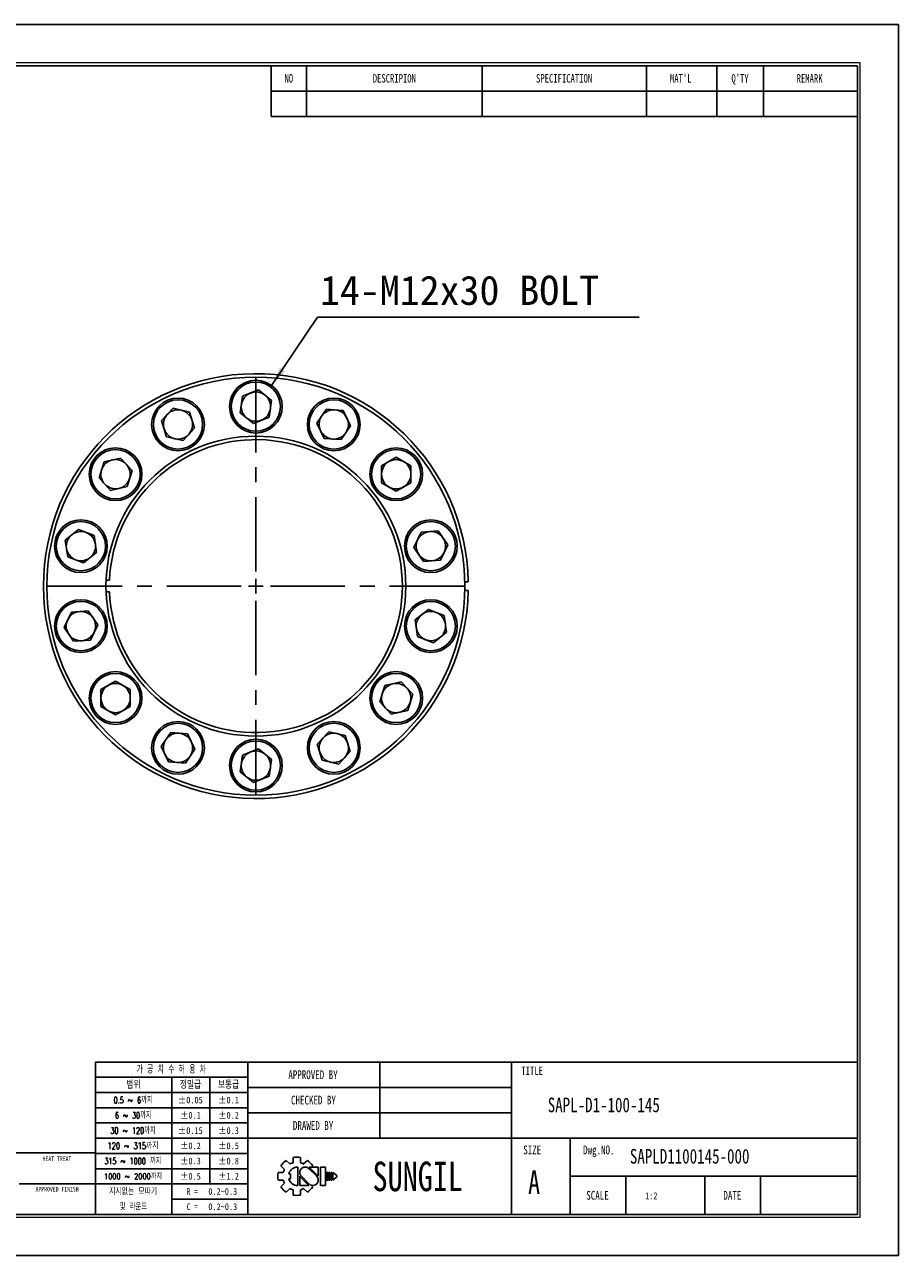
# Model space of a CAD drawing. Header units: millimetres. Extents: x 0 to 297, y 0 to 210.
# Tile 2 of 2: x 148 to 297, y 0 to 210. Entities that reach past the tile are written whole.
import ezdxf
from ezdxf.enums import TextEntityAlignment as Align

# ---------------------------------------------------------------- set-up
doc = ezdxf.new("R2010")
doc.units = ezdxf.units.MM
doc.header["$PDSIZE"] = -1
doc.linetypes.add('CENTERX2', pattern=[20.32, 12.7, -2.54, 2.54, -2.54])
doc.layers.add('문자', color=7, linetype='Continuous')
doc.layers.add('중심선', color=1, linetype='CENTERX2')
doc.layers.add('치수선', color=5, linetype='Continuous', lineweight=15)
doc.styles.add('SLDTEXTSTYLE0', font='TXT', dxfattribs={"width": 0.75})
doc.styles.add('SLDTEXTSTYLE1', font='TXT', dxfattribs={"width": 0.634615, "bigfont": 'bigfont'})
doc.styles.add('SLDTEXTSTYLE2', font='TXT', dxfattribs={"width": 0.75, "bigfont": 'bigfont'})
doc.styles.add('SLDTEXTSTYLE3', font='TXT', dxfattribs={"width": 0.694444, "bigfont": 'bigfont'})
doc.styles.add('SLDTEXTSTYLE4', font='TXT', dxfattribs={"width": 0.6875, "bigfont": 'bigfont'})
doc.styles.add('SLDTEXTSTYLE5', font='TXT', dxfattribs={"width": 0.7, "bigfont": 'bigfont'})
doc.styles.add('SLDTEXTSTYLE6', font='TXT', dxfattribs={"width": 0.692308, "bigfont": 'bigfont'})
doc.styles.add('SLDTEXTSTYLE7', font='TXT', dxfattribs={"width": 0.666667})
doc.dimstyles.new('SLDDIMSTYLE3', dxfattribs={"dimtxt": 0.18, "dimasz": 3.302, "dimexe": 0, "dimexo": 0.0625, "dimgap": 0, "dimtad": 0, "dimtih": 1, "dimtoh": 1, "dimdec": 0, "dimrnd": 1e-09, "dimzin": 0, "dimdsep": 46, "dimtxsty": 'Standard', "dimsah": 1, "dimcen": 0.09, "dimadec": 0, "dimazin": 0, "dimtfac": 3.302, "dimtdec": 0, "dimtofl": 0, "dimtmove": 0, "dimatfit": 3, "dimfxl": 1, "dimfrac": 2, "dimtolj": 1, "dimtzin": 0, "dimarcsym": 0})

# ---------------------------------------------------------------- blocks, each defined once
blk = doc.blocks.new('AAAA')
at = {"color": 250, "true_color": 0x191924}
for p, q in [((-298.87, 124.28), (-595.87, 124.28)), ((-298.87, -85.72), (-298.87, 124.28)), ((-595.87, -85.72), (-298.87, -85.72))]:
    blk.add_line(p, q, dxfattribs=at)
at = {"lineweight": 0}
for p, q in [((-305.37, 117.78), (-585.87, 117.78)), ((-305.37, -79.22), (-305.37, 117.78)), ((-585.87, -79.22), (-305.37, -79.22))]:
    blk.add_line(p, q, dxfattribs=at)
for p, q in [((-305.87, 117.28), (-585.37, 117.28)), ((-405.87, 117.28), (-405.87, 108.62)), ((-399.87, 117.28), (-399.87, 108.62)), ((-369.87, 117.28), (-369.87, 108.62)), ((-341.87, 117.28), (-341.87, 108.62)), ((-329.87, 117.28), (-329.87, 108.62)), ((-321.87, 117.28), (-321.87, 108.62)), ((-305.87, -78.72), (-305.87, 117.28)), ((-405.87, 112.95), (-305.87, 112.95)), ((-405.87, 108.62), (-305.87, 108.62)), ((-305.87, -52.72), (-435.87, -52.72)), ((-435.87, -52.72), (-435.87, -78.72)), ((-409.87, -52.72), (-409.87, -78.72)), ((-387.37, -52.72), (-387.37, -65.72)), ((-364.87, -52.72), (-364.87, -78.72)), ((-409.87, -55.32), (-435.87, -55.32)), ((-422.87, -55.32), (-422.87, -78.72)), ((-416.37, -55.32), (-416.37, -73.52)), ((-409.87, -57.92), (-435.87, -57.92)), ((-364.87, -57.05), (-409.87, -57.05)), ((-409.87, -60.52), (-435.87, -60.52)), ((-364.87, -61.38), (-409.87, -61.38)), ((-409.87, -63.12), (-435.87, -63.12)), ((-409.87, -65.72), (-435.87, -65.72)), ((-305.87, -65.72), (-409.87, -65.72)), ((-354.87, -65.72), (-354.87, -78.72)), ((-435.87, -68.22), (-533.87, -68.22)), ((-409.87, -68.32), (-435.87, -68.32)), ((-402.17, -69.02), (-402.17, -69.9)), ((-400.87, -69.02), (-400.87, -69.9)), ((-409.87, -70.92), (-435.87, -70.92)), ((-404.24, -70.42), (-403.62, -71.04)), ((-403.32, -69.5), (-402.7, -70.12)), ((-401.37, -70.64), (-401.37, -73.79)), ((-400.35, -70.12), (-399.72, -69.5)), ((-398.13, -72.22), (-399.46, -70.88)), ((-397.85, -72.19), (-399.4, -70.64)), ((-399.4, -70.64), (-397.85, -70.64)), ((-399.03, -70.64), (-398.81, -70.42)), ((-397.85, -70.64), (-397.85, -72.22)), ((-397.48, -70.64), (-397.48, -73.79)), ((-397.48, -70.64), (-396.61, -70.64)), ((-396.61, -70.64), (-396.61, -73.79)), ((-404.71, -71.57), (-403.84, -71.57)), ((-404.71, -71.57), (-403.84, -71.57)), ((-404.71, -72.86), (-403.84, -72.86)), ((-404.24, -74.01), (-403.62, -73.39)), ((-402.89, -71.78), (-402.59, -71.78)), ((-402.89, -72.65), (-402.59, -72.65)), ((-402.59, -71.78), (-402.59, -72.65)), ((-401.01, -72.22), (-401.01, -73.79)), ((-401.01, -72.24), (-399.45, -73.79)), ((-400.73, -72.22), (-399.39, -73.55)), ((-396.46, -71.57), (-396.46, -72.86)), ((-396.46, -71.57), (-396.24, -71.57)), ((-396.46, -72.86), (-396.24, -72.86)), ((-396.24, -71.57), (-396.24, -72.86)), ((-396.09, -71.57), (-396.09, -72.86)), ((-396.09, -71.57), (-395.88, -71.57)), ((-396.09, -72.86), (-395.88, -72.86)), ((-395.88, -71.57), (-395.88, -72.86)), ((-395.72, -71.57), (-395.72, -72.86)), ((-395.72, -71.57), (-395.51, -71.57)), ((-395.72, -72.86), (-395.51, -72.86)), ((-395.51, -71.57), (-395.51, -72.86)), ((-395.36, -71.57), (-395.36, -72.86)), ((-395.36, -71.57), (-394.71, -72.11)), ((-394.71, -72.32), (-395.36, -72.86)), ((-394.71, -72.11), (-394.71, -72.22)), ((-394.71, -72.11), (-394.71, -72.32)), ((-394.71, -72.22), (-394.71, -72.32)), ((-305.87, -72.22), (-354.87, -72.22)), ((-345.37, -72.22), (-345.37, -78.72)), ((-331.87, -72.22), (-331.87, -78.72)), ((-322.37, -72.22), (-322.37, -78.72)), ((-448.87, -73.52), (-435.87, -73.52)), ((-409.87, -73.52), (-435.87, -73.52)), ((-403.32, -74.93), (-402.7, -74.31)), ((-402.17, -74.53), (-402.17, -75.41)), ((-401.01, -73.79), (-399.45, -73.79)), ((-400.87, -74.53), (-400.87, -75.41)), ((-400.35, -74.31), (-399.72, -74.93)), ((-399.08, -73.74), (-398.81, -74.01)), ((-397.48, -73.79), (-396.61, -73.79)), ((-409.87, -76.12), (-422.87, -76.12)), ((-585.37, -78.72), (-305.87, -78.72))]:
    blk.add_line(p, q)
for centre, radius, start, end in [((-401.52, -72.22), 3.26, 78.4943, 101.5057), ((-401.52, -72.22), 3.26, 123.4943, 146.5057), ((-401.52, -72.22), 2.4, 150.6872, 164.3128), ((-401.37, -72.22), 1.58, 90, 164.0671), ((-401.52, -72.22), 2.4, 105.6872, 119.3128), ((-400.09, -71.56), 0.919, 43.2202, 225.8282), ((-401.52, -72.22), 2.4, 60.6872, 74.3128), ((-401.52, -72.22), 3.26, 33.4943, 56.5057), ((-401.52, -72.22), 3.26, 168.4943, 191.5057), ((-401.52, -72.22), 2.4, 195.6872, 209.3128), ((-401.37, -72.22), 1.58, 195.9329, 270), ((-398.77, -72.87), 0.919, 223.2202, 45.8282), ((-401.52, -72.22), 3.26, 213.4943, 236.5057), ((-401.52, -72.22), 2.4, 240.6872, 254.3128), ((-401.52, -72.22), 3.26, 258.4943, 281.5057), ((-401.52, -72.22), 2.4, 285.6872, 299.3128), ((-401.52, -72.22), 3.26, 303.4943, 326.5057)]:
    blk.add_arc(centre, radius, start, end)
for p in [(-387.37, -57.05), (-387.37, -61.38)]:
    blk.add_point(p)
at = {"color": 250, "true_color": 0x191924, "width": 0.75}
for tag, height, style, p in [('TITLE', 2.5, 'SLDTEXTSTYLE2', (-358.7, -62.04)), ('도번', 2.5, 'SLDTEXTSTYLE2', (-344.69, -70.81)), ('필렛', 1.15, 'SLDTEXTSTYLE0', (-416.62, -75.73)), ('SCALE', 1.2, 'SLDTEXTSTYLE0', (-342.09, -76.51)), ('DATE', 1.2, 'SLDTEXTSTYLE0', (-318.85, -76.56)), ('모따기', 1.15, 'SLDTEXTSTYLE0', (-416.62, -78.33))]:
    blk.add_attdef(tag, text='', height=height, dxfattribs=dict(at, style=style)).set_placement(p, align=Align.BOTTOM_LEFT)
at = {"layer": '문자', "attachment_point": 2}
for s, insert, char_height, style in [('NO', (-402.88, 115.84), 1.444, 'SLDTEXTSTYLE0'), ('DESCRIPION', (-384.88, 115.84), 1.444, 'SLDTEXTSTYLE0'), ('SPECIFICATION', (-355.91, 115.84), 1.444, 'SLDTEXTSTYLE0'), ("MAT'L", (-336.01, 115.84), 1.444, 'SLDTEXTSTYLE0'), ("Q'TY", (-325.89, 115.84), 1.444, 'SLDTEXTSTYLE0'), ('REMARK', (-314.02, 115.84), 1.444, 'SLDTEXTSTYLE0'), ('가 공 치 수 허 용 차', (-422.94, -53.37), 1.3, 'SLDTEXTSTYLE1'), ('APPROVED BY', (-398.76, -54.14), 1.5, 'SLDTEXTSTYLE0'), ('TITLE', (-361.36, -53.5), 1.444, 'SLDTEXTSTYLE0'), ('범위', (-429.4, -56), 1.25, 'SLDTEXTSTYLE2'), ('정밀급', (-419.66, -56), 1.25, 'SLDTEXTSTYLE2'), ('보통급', (-413.16, -56), 1.25, 'SLDTEXTSTYLE2'), ('0.5 ~ 6까지', (-429.45, -58.67), 1.1, 'SLDTEXTSTYLE3'), ('±0.05', (-419.68, -58.64), 1.15, 'SLDTEXTSTYLE0'), ('±0.1', (-413.16, -58.64), 1.15, 'SLDTEXTSTYLE0'), ('CHECKED BY', (-398.68, -58.47), 1.5, 'SLDTEXTSTYLE0'), ('6 ~ 30까지', (-429.43, -61.27), 1.1, 'SLDTEXTSTYLE4'), ('±0.1', (-419.66, -61.24), 1.15, 'SLDTEXTSTYLE0'), ('±0.2', (-413.16, -61.24), 1.15, 'SLDTEXTSTYLE0'), ('DRAWED BY', (-398.74, -62.8), 1.5, 'SLDTEXTSTYLE0'), ('30 ~ 120까지', (-429.46, -63.87), 1.1, 'SLDTEXTSTYLE5'), ('±0.15', (-419.68, -63.84), 1.15, 'SLDTEXTSTYLE0'), ('±0.3', (-413.16, -63.84), 1.15, 'SLDTEXTSTYLE0'), ('120 ~ 315까지', (-429.47, -66.47), 1.1, 'SLDTEXTSTYLE2'), ('±0.2', (-419.66, -66.44), 1.15, 'SLDTEXTSTYLE0'), ('±0.5', (-413.16, -66.44), 1.15, 'SLDTEXTSTYLE0'), ('SIZE', (-361.35, -66.97), 1.5, 'SLDTEXTSTYLE0'), ('Dwg.NO.', (-349.99, -66.97), 1.5, 'SLDTEXTSTYLE0'), ('HEAT TREAT', (-442.45, -68.82), 0.8, 'SLDTEXTSTYLE0'), ('315 ~ 1000 까지', (-429.48, -69.07), 1.1, 'SLDTEXTSTYLE6'), ('±0.3', (-419.66, -69.04), 1.15, 'SLDTEXTSTYLE0'), ('±0.8', (-413.16, -69.04), 1.15, 'SLDTEXTSTYLE0'), ('SUNGIL', (-380.89, -69.72), 5.032, 'SLDTEXTSTYLE0'), ('A', (-361.03, -71.23), 4, 'SLDTEXTSTYLE0'), ('1000 ~ 2000까지', (-429.47, -71.73), 0.99, 'SLDTEXTSTYLE2'), ('±0.5', (-419.66, -71.64), 1.15, 'SLDTEXTSTYLE0'), ('±1.2', (-413.16, -71.64), 1.15, 'SLDTEXTSTYLE0'), ('APPROVED FINISH', (-442.42, -74.02), 0.8, 'SLDTEXTSTYLE0'), ('지시없는 모따기', (-429.45, -74.27), 1.1, 'SLDTEXTSTYLE2'), ('R =', (-419.36, -74.24), 1.15, 'SLDTEXTSTYLE7'), ('SCALE', (-350.21, -74.72), 1.5, 'SLDTEXTSTYLE0'), ('DATE', (-327.2, -74.72), 1.5, 'SLDTEXTSTYLE0'), ('및 라운드', (-429.41, -76.87), 1.1, 'SLDTEXTSTYLE5'), ('C =', (-419.36, -76.84), 1.15, 'SLDTEXTSTYLE7')]:
    blk.add_mtext(s, dxfattribs=dict(at, insert=insert, char_height=char_height, style=style))
blk = doc.blocks.new('SW_NOTE_0')
at = {"layer": '문자', "color": 0}
blk.add_line((54.89, 0), (0, 0), dxfattribs=at)
at = {"layer": '문자', "color": 0, "insert": (0.41, 7.08), "char_height": 5, "attachment_point": 1}
blk.add_mtext('{\\C3;14-M12x30 BOLT}', dxfattribs=at)
blk = doc.blocks.new('SW_CENTERMARKSYMBOL_0')
at = {"layer": '중심선', "color": 0}
for p, q in [((0, 2.5), (0, 37.5)), ((-2.5, 0), (-37.5, 0)), ((0, 0), (-1.25, 0)), ((0, 0), (0, 1.25)), ((0, 0), (0, -1.25)), ((0, 0), (1.25, 0)), ((2.5, 0), (37.5, 0)), ((0, -2.5), (0, -37.5))]:
    blk.add_line(p, q, dxfattribs=at)

msp = doc.modelspace()

# ---------------------------------------------------------------- linework, layer by layer
for p, q in [((184.7962, 146.6771), (187.4834, 147.7317)), ((187.4834, 147.7317), (189.7404, 145.9319)), ((184.366, 143.8226), (184.7962, 146.6771)), ((189.7404, 145.9319), (189.3101, 143.0774)), ((170.9511, 142.4867), (172.9146, 144.6029)), ((172.9146, 144.6029), (175.729, 143.9605)), ((175.729, 143.9605), (176.5799, 141.202)), ((186.6229, 142.0227), (184.366, 143.8226)), ((189.3101, 143.0774), (186.6229, 142.0227)), ((197.4622, 142.0601), (199.0884, 144.4453)), ((199.0884, 144.4453), (201.967, 144.2295)), ((201.967, 144.2295), (203.2195, 141.6287)), ((171.802, 139.7282), (170.9511, 142.4867)), ((176.5799, 141.202), (174.6164, 139.0859)), ((198.7147, 139.4592), (197.4622, 142.0601)), ((203.2195, 141.6287), (201.5934, 139.2435)), ((174.6164, 139.0859), (171.802, 139.7282)), ((201.5934, 139.2435), (198.7147, 139.4592)), ((160.2952, 132.7042), (161.1461, 135.4627)), ((161.1461, 135.4627), (163.9605, 136.1051)), ((163.9605, 136.1051), (165.924, 133.9889)), ((208.4968, 134.79), (210.9968, 136.2333)), ((208.4968, 131.9032), (208.4968, 134.79)), ((210.9968, 136.2333), (213.4968, 134.79)), ((213.4968, 134.79), (213.4968, 131.9032)), ((162.2587, 130.5881), (160.2952, 132.7042)), ((165.924, 133.9889), (165.0731, 131.2304)), ((165.0731, 131.2304), (162.2587, 130.5881)), ((210.9968, 130.4598), (208.4968, 131.9032)), ((213.4968, 131.9032), (210.9968, 130.4598)), ((154.5088, 122.1216), (156.7658, 123.9214)), ((156.7658, 123.9214), (159.453, 122.8668)), ((154.9391, 119.2671), (154.5088, 122.1216)), ((159.453, 122.8668), (159.8832, 120.0123)), ((214.0317, 120.8512), (215.2842, 123.4521)), ((215.2842, 123.4521), (218.1629, 123.6678)), ((218.1629, 123.6678), (219.789, 121.2826)), ((159.8832, 120.0123), (157.6263, 118.2124)), ((215.6578, 118.466), (214.0317, 120.8512)), ((219.789, 121.2826), (218.5365, 118.6818)), ((157.6263, 118.2124), (154.9391, 119.2671)), ((218.5365, 118.6818), (215.6578, 118.466)), ((161.4877, 115.2522), (162.0732, 115.2522)), ((223.2954, 115.0022), (222.7078, 115.0022)), ((222.7078, 113.5022), (223.2954, 113.5022)), ((162.0732, 113.2522), (161.4877, 113.2522)), ((154.3173, 107.2218), (155.5698, 109.8227)), ((155.5698, 109.8227), (158.4485, 110.0384)), ((158.4485, 110.0384), (160.0747, 107.6532)), ((214.2231, 108.4922), (216.4801, 110.292)), ((216.4801, 110.292), (219.1673, 109.2374)), ((219.1673, 109.2374), (219.5975, 106.3829)), ((155.9435, 104.8366), (154.3173, 107.2218)), ((160.0747, 107.6532), (158.8222, 105.0524)), ((214.6534, 105.6376), (214.2231, 108.4922)), ((158.8222, 105.0524), (155.9435, 104.8366)), ((217.3406, 104.583), (214.6534, 105.6376)), ((219.5975, 106.3829), (217.3406, 104.583)), ((160.6096, 96.6012), (163.1096, 98.0446)), ((160.6096, 93.7145), (160.6096, 96.6012)), ((163.1096, 98.0446), (165.6096, 96.6012)), ((165.6096, 96.6012), (165.6096, 93.7145)), ((208.1824, 94.5155), (209.0333, 97.274)), ((209.0333, 97.274), (211.8477, 97.9163)), ((211.8477, 97.9163), (213.8111, 95.8002)), ((210.1459, 92.3993), (208.1824, 94.5155)), ((213.8111, 95.8002), (212.9603, 93.0417)), ((163.1096, 92.2711), (160.6096, 93.7145)), ((165.6096, 93.7145), (163.1096, 92.2711)), ((212.9603, 93.0417), (210.1459, 92.3993)), ((170.8868, 86.8758), (172.513, 89.2609)), ((172.513, 89.2609), (175.3917, 89.0452)), ((175.3917, 89.0452), (176.6442, 86.4443)), ((197.5265, 87.3024), (199.49, 89.4185)), ((199.49, 89.4185), (202.3044, 88.7762)), ((202.3044, 88.7762), (203.1552, 86.0177)), ((172.1393, 84.2749), (170.8868, 86.8758)), ((176.6442, 86.4443), (175.018, 84.0592)), ((184.7962, 85.4271), (187.4834, 86.4817)), ((187.4834, 86.4817), (189.7404, 84.6819)), ((198.3774, 84.5439), (197.5265, 87.3024)), ((175.018, 84.0592), (172.1393, 84.2749)), ((184.366, 82.5726), (184.7962, 85.4271)), ((189.7404, 84.6819), (189.3101, 81.8274)), ((201.1918, 83.9015), (198.3774, 84.5439)), ((203.1552, 86.0177), (201.1918, 83.9015)), ((186.6229, 80.7727), (184.366, 82.5726)), ((189.3101, 81.8274), (186.6229, 80.7727))]:
    msp.add_line(p, q)
for centre, radius in [((187.0532, 114.2522), 35.6625), ((187.0532, 144.8772), 4.5), ((187.0532, 144.8772), 4.2), ((173.7655, 141.8444), 4.5), ((173.7655, 141.8444), 4.2), ((200.3409, 141.8444), 4.5), ((200.3409, 141.8444), 4.2), ((187.0532, 114.2522), 25.585), ((163.1096, 133.3466), 4.5), ((163.1096, 133.3466), 4.2), ((210.9968, 133.3466), 4.5), ((210.9968, 133.3466), 4.2), ((157.196, 121.0669), 4.5), ((157.196, 121.0669), 4.2), ((216.9103, 121.0669), 4.5), ((216.9103, 121.0669), 4.2), ((157.196, 107.4375), 4.5), ((157.196, 107.4375), 4.2), ((216.9103, 107.4375), 4.5), ((216.9103, 107.4375), 4.2), ((163.1096, 95.1578), 4.5), ((163.1096, 95.1578), 4.2), ((210.9968, 95.1578), 4.5), ((210.9968, 95.1578), 4.2), ((173.7655, 86.66), 4.5), ((173.7655, 86.66), 4.2), ((200.3409, 86.66), 4.5), ((200.3409, 86.66), 4.2), ((187.0532, 83.6272), 4.5), ((187.0532, 83.6272), 4.2)]:
    msp.add_circle(centre, radius)
for centre, radius, start, end in [((187.0532, 114.2522), 36.25, 1.185515, 358.814485), ((187.0532, 144.8772), 2.5, 111.428571, 171.428571), ((187.0532, 144.8772), 2.5, 51.428571, 111.428571), ((187.0532, 144.8772), 2.5, 171.428571, 231.428571), ((187.0532, 144.8772), 2.5, 351.428571, 51.428571), ((173.7655, 141.8444), 2.5, 137.142857, 197.142857), ((173.7655, 141.8444), 2.5, 77.142857, 137.142857), ((173.7655, 141.8444), 2.5, 17.142857, 77.142857), ((187.0532, 144.8772), 2.5, 231.428571, 291.428571), ((187.0532, 144.8772), 2.5, 291.428571, 351.428571), ((200.3409, 141.8444), 2.5, 145.714286, 205.714286), ((200.3409, 141.8444), 2.5, 85.714286, 145.714286), ((200.3409, 141.8444), 2.5, 25.714286, 85.714286), ((200.3409, 141.8444), 2.5, 325.714286, 25.714286), ((173.7655, 141.8444), 2.5, 197.142857, 257.142857), ((173.7655, 141.8444), 2.5, 317.142857, 17.142857), ((200.3409, 141.8444), 2.5, 205.714286, 265.714286), ((187.0532, 114.2522), 25, 182.292443, 177.707557), ((173.7655, 141.8444), 2.5, 257.142857, 317.142857), ((200.3409, 141.8444), 2.5, 265.714286, 325.714286), ((163.1096, 133.3466), 2.5, 102.857143, 162.857143), ((163.1096, 133.3466), 2.5, 42.857143, 102.857143), ((163.1096, 133.3466), 2.5, 342.857143, 42.857143), ((210.9968, 133.3466), 2.5, 120, 180), ((210.9968, 133.3466), 2.5, 60, 120), ((210.9968, 133.3466), 2.5, 0, 60), ((163.1096, 133.3466), 2.5, 162.857143, 222.857143), ((163.1096, 133.3466), 2.5, 282.857143, 342.857143), ((210.9968, 133.3466), 2.5, 180, 240), ((210.9968, 133.3466), 2.5, 300, 0), ((163.1096, 133.3466), 2.5, 222.857143, 282.857143), ((210.9968, 133.3466), 2.5, 240, 300), ((157.196, 121.0669), 2.5, 128.571429, 188.571429), ((157.196, 121.0669), 2.5, 68.571429, 128.571429), ((157.196, 121.0669), 2.5, 8.571429, 68.571429), ((216.9103, 121.0669), 2.5, 154.285714, 214.285714), ((216.9103, 121.0669), 2.5, 94.285714, 154.285714), ((216.9103, 121.0669), 2.5, 34.285714, 94.285714), ((216.9103, 121.0669), 2.5, 334.285714, 34.285714), ((157.196, 121.0669), 2.5, 188.571429, 248.571429), ((157.196, 121.0669), 2.5, 308.571429, 8.571429), ((216.9103, 121.0669), 2.5, 274.285714, 334.285714), ((157.196, 121.0669), 2.5, 248.571429, 308.571429), ((216.9103, 121.0669), 2.5, 214.285714, 274.285714), ((157.196, 107.4375), 2.5, 94.285714, 154.285714), ((157.196, 107.4375), 2.5, 34.285714, 94.285714), ((216.9103, 107.4375), 2.5, 128.571429, 188.571429), ((216.9103, 107.4375), 2.5, 68.571429, 128.571429), ((216.9103, 107.4375), 2.5, 8.571429, 68.571429), ((157.196, 107.4375), 2.5, 154.285714, 214.285714), ((157.196, 107.4375), 2.5, 334.285714, 34.285714), ((216.9103, 107.4375), 2.5, 308.571429, 8.571429), ((157.196, 107.4375), 2.5, 214.285714, 274.285714), ((157.196, 107.4375), 2.5, 274.285714, 334.285714), ((216.9103, 107.4375), 2.5, 188.571429, 248.571429), ((216.9103, 107.4375), 2.5, 248.571429, 308.571429), ((163.1096, 95.1578), 2.5, 120, 180), ((163.1096, 95.1578), 2.5, 60, 120), ((163.1096, 95.1578), 2.5, 0, 60), ((210.9968, 95.1578), 2.5, 102.857143, 162.857143), ((210.9968, 95.1578), 2.5, 42.857143, 102.857143), ((210.9968, 95.1578), 2.5, 342.857143, 42.857143), ((163.1096, 95.1578), 2.5, 180, 240), ((163.1096, 95.1578), 2.5, 300, 0), ((210.9968, 95.1578), 2.5, 162.857143, 222.857143), ((163.1096, 95.1578), 2.5, 240, 300), ((210.9968, 95.1578), 2.5, 222.857143, 282.857143), ((210.9968, 95.1578), 2.5, 282.857143, 342.857143), ((173.7655, 86.66), 2.5, 85.714286, 145.714286), ((173.7655, 86.66), 2.5, 25.714286, 85.714286), ((200.3409, 86.66), 2.5, 137.142857, 197.142857), ((200.3409, 86.66), 2.5, 77.142857, 137.142857), ((200.3409, 86.66), 2.5, 17.142857, 77.142857), ((173.7655, 86.66), 2.5, 145.714286, 205.714286), ((173.7655, 86.66), 2.5, 325.714286, 25.714286), ((187.0532, 83.6272), 2.5, 51.428571, 111.428571), ((200.3409, 86.66), 2.5, 317.142857, 17.142857), ((173.7655, 86.66), 2.5, 205.714286, 265.714286), ((173.7655, 86.66), 2.5, 265.714286, 325.714286), ((187.0532, 83.6272), 2.5, 111.428571, 171.428571), ((187.0532, 83.6272), 2.5, 351.428571, 51.428571), ((200.3409, 86.66), 2.5, 197.142857, 257.142857), ((200.3409, 86.66), 2.5, 257.142857, 317.142857), ((187.0532, 83.6272), 2.5, 171.428571, 231.428571), ((187.0532, 83.6272), 2.5, 291.428571, 351.428571), ((187.0532, 83.6272), 2.5, 231.428571, 291.428571)]:
    msp.add_arc(centre, radius, start, end)

# ---------------------------------------------------------------- block references
at = {"color": 7, "linetype": 'Continuous'}
ref = msp.add_blockref('AAAA', (595.5563, 85.7758), dxfattribs=at)
ref.add_attrib('모따기', '0.2~0.3', dxfattribs={"layer": '문자', "height": 1.15, "style": 'SLDTEXTSTYLE0', "width": 0.75}).set_placement((178.9371, 7.4487), align=Align.BOTTOM_LEFT)
ref.add_attrib('필렛', '0.2~0.3', dxfattribs={"layer": '문자', "height": 1.15, "style": 'SLDTEXTSTYLE0', "width": 0.75}).set_placement((178.9371, 10.0487), align=Align.BOTTOM_LEFT)
ref.add_attrib('TITLE', 'SAPL-D1-100-145', dxfattribs={"layer": '문자', "height": 2.5, "style": 'SLDTEXTSTYLE0', "width": 0.75}).set_placement((236.8529, 23.734), align=Align.BOTTOM_LEFT)
ref.add_attrib('도번', 'SAPLD1100145-000', dxfattribs={"layer": '문자', "height": 2.5, "style": 'SLDTEXTSTYLE0', "width": 0.75}).set_placement((250.8683, 14.9705), align=Align.BOTTOM_LEFT)
ref.add_attrib('SCALE', '1:2', dxfattribs={"layer": '문자', "height": 1.2, "style": 'SLDTEXTSTYLE0', "width": 0.75}).set_placement((253.4682, 9.2616), align=Align.BOTTOM_LEFT)
at = {"layer": '중심선'}
msp.add_blockref('SW_CENTERMARKSYMBOL_0', (187.0532, 114.2522), dxfattribs=at)
at = {"layer": '치수선'}
msp.add_blockref('SW_NOTE_0', (197.5887, 160.1532), dxfattribs=at)

# ---------------------------------------------------------------- leaders
msp.add_leader([(189.7379, 148.4887), (197.5887, 160.1532)], dimstyle='SLDDIMSTYLE3', dxfattribs=at)

doc.saveas('drawing.dxf')
